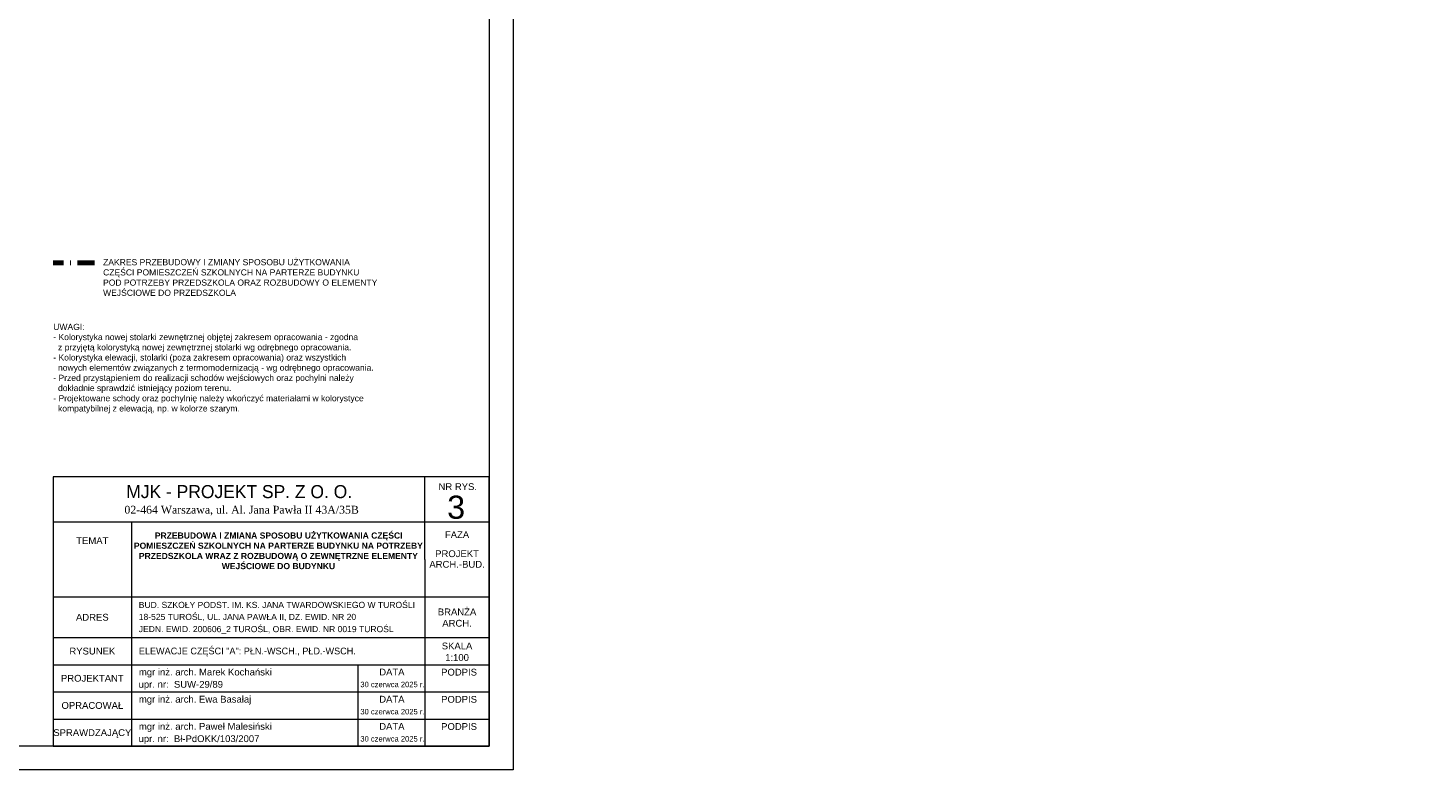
# Model space of a CAD drawing. Header units: millimetres. Extents: x -61343 to 9939, y -6894 to 7453.
# Tile 167 of 255: x -4117 to 4, y -6894 to -4710. Entities that reach past the tile are written whole.
import ezdxf
from ezdxf.enums import TextEntityAlignment as Align

# ---------------------------------------------------------------- set-up
doc = ezdxf.new("R2010")
doc.units = ezdxf.units.MM
doc.header["$MEASUREMENT"] = 0
doc.linetypes.add('Kropki i Kreski', pattern=[920, 500, -200, 20, -200])
doc.layers.add('A_opisy', color=81, linetype='Continuous', lineweight=13)
doc.layers.add('A_zakres opracowania', color=7, linetype='Continuous', lineweight=70, true_color=0xe00038)
doc.styles.add('st1', font='arial.ttf')
doc.styles.get("Standard").update_dxf_attribs({"font": 'arial.ttf'})
doc.styles.add('STIL16', font='arial.ttf')
doc.styles.add('STIL32', font='times.ttf')
doc.styles.add('STIL32_F', font='framd.ttf')

msp = doc.modelspace()

# ---------------------------------------------------------------- linework, layer by layer
at = {"layer": 'A_opisy'}
for p, q in [((-2949.216, -6274.381), (-2949.216, -6031.136)), ((-4042.836, -6164.381), (-2759.216, -6164.381)), ((-3812.836, -6164.381), (-3812.836, -6824.381)), ((-2949.216, -6274.381), (-2949.216, -6824.381)), ((-4042.836, -6384.381), (-2759.216, -6384.381)), ((-4042.836, -6504.381), (-2759.216, -6504.381)), ((-4042.836, -6584.381), (-2759.216, -6584.381)), ((-3146.712, -6584.381), (-3146.712, -6824.381)), ((-4042.836, -6664.381), (-2759.216, -6664.381)), ((-4042.836, -6744.381), (-2759.216, -6744.381))]:
    msp.add_line(p, q, dxfattribs=at)
for points in [[(-8889.216, -2694.381), (-2689.216, -2694.381), (-2689.216, -6894.381), (-8889.216, -6894.381)], [(-8689.216, -2764.381), (-2759.216, -2764.381), (-2759.216, -6824.381), (-8689.216, -6824.381)], [(-4042.836, -6824.381), (-2759.216, -6824.381), (-2759.216, -6031.136), (-4042.836, -6031.136)]]:
    msp.add_lwpolyline(points, close=True, dxfattribs=at)
at = {"layer": 'A_zakres opracowania', "linetype": 'Kropki i Kreski', "ltscale": 0.1}
msp.add_line((-3921.172, -5401.871), (-4042.836, -5401.871), dxfattribs=at)

# ---------------------------------------------------------------- texts
at = {"layer": 'A_opisy'}
for s, height, style, p in [('MJK - PROJEKT SP. Z O. O. ', 38.4, 'STIL32_F', (-3488.396, -6094.137)), ('NR RYS.', 20, 'st1', (-2852.127, -6070.247)), ('3', 68.093, 'st1', (-2856.922, -6154.91)), ('02-464 Warszawa, ul. Al. Jana Pawła II 43A/35B', 23.04, 'STIL32', (-3488.396, -6139.753)), ('30 czerwca 2025 r.', 16, 'st1', (-3044.458, -6650.598)), ('DATA', 20, 'st1', (-3046.074, -6616.069)), ('PODPIS', 20, 'st1', (-2848.288, -6616.377)), ('DATA', 20, 'st1', (-3046.074, -6696.069)), ('PODPIS', 20, 'st1', (-2848.288, -6696.377)), ('30 czerwca 2025 r.', 16, 'st1', (-3044.458, -6730.598)), ('DATA', 20, 'st1', (-3046.074, -6776.069)), ('PODPIS', 20, 'st1', (-2848.288, -6776.377)), ('30 czerwca 2025 r.', 16, 'st1', (-3044.458, -6810.598))]:
    msp.add_text(s, height=height, dxfattribs=dict(at, style=style)).set_placement(p, align=Align.CENTER)
at = {"layer": 'A_opisy', "style": 'st1'}
for s, p in [('TEMAT', (-3927.836, -6219.4)), ('FAZA', (-2854.216, -6201.854)), ('PROJEKT', (-2854.216, -6257.736)), ('ARCH.-BUD.', (-2854.216, -6288.925)), ('BRANŻA', (-2854.216, -6428.988)), ('ADRES', (-3927.836, -6444.748)), ('ARCH.', (-2854.216, -6462.434)), ('RYSUNEK', (-3927.836, -6544.381)), ('SKALA', (-2854.216, -6529.272)), ('1:100', (-2854.216, -6563.302)), ('PROJEKTANT', (-3927.836, -6624.381)), ('OPRACOWAŁ', (-3927.836, -6704.381)), ('SPRAWDZAJĄCY', (-3927.836, -6784.381))]:
    msp.add_text(s, height=20, dxfattribs=at).set_placement(p, align=Align.MIDDLE_CENTER)
at = {"layer": 'A_opisy'}
for s, height, style, p in [('BUD. SZKOŁY PODST. IM. KS. JANA TWARDOWSKIEGO W TUROŚLI', 18, 'STIL16', (-3791.145, -6417.432)), ('JEDN. EWID. 200606_2 TUROŚL, OBR. EWID. NR 0019 TUROŚL', 18, 'STIL16', (-3791.145, -6488.643)), ('18-525 TUROŚL, UL. JANA PAWŁA II, DZ. EWID. NR 20', 18, 'STIL16', (-3791.145, -6452.765)), ('ELEWACJE CZĘŚCI "A": PŁN.-WSCH., PŁD.-WSCH. ', 20, 'STIL32_F', (-3790.819, -6554.089)), ('mgr inż. arch. Marek Kochański', 20, 'st1', (-3790.694, -6616.073)), ('upr. nr:  SUW-29/89', 20, 'st1', (-3791.663, -6652.22)), ('mgr inż. arch. Ewa Basałaj', 20, 'st1', (-3790.694, -6696.073)), ('mgr inż. arch. Paweł Malesiński', 20, 'st1', (-3790.694, -6776.073)), ('upr. nr:  Bł-PdOKK/103/2007', 20, 'st1', (-3791.663, -6812.22))]:
    msp.add_text(s, height=height, dxfattribs=dict(at, style=style)).set_placement(p)
at = {"layer": 'A_opisy', "char_height": 18, "attachment_point": 1}
for s, width, heights, insert in [('ZAKRES PRZEBUDOWY I ZMIANY SPOSOBU UŻYTKOWANIA CZĘŚCI POMIESZCZEŃ SZKOLNYCH NA PARTERZE BUDYNKU POD POTRZEBY PRZEDSZKOLA ORAZ ROZBUDOWY O ELEMENTY WEJŚCIOWE DO PRZEDSZKOLA', 806.73455, [137.169], (-3896.172, -5390.668)), ('UWAGI: \\P- Kolorystyka nowej stolarki zewnętrznej objętej zakresem opracowania - zgodna \\P  z przyjętą kolorystyką nowej zewnętrznej stolarki wg odrębnego opracowania. \\P- Kolorystyka elewacji, stolarki (poza zakresem opracowania) oraz wszystkich \\P  nowych elementów związanych z termomodernizacją - wg odrębnego opracowania.\\P- Przed przystąpieniem do realizacji schodów wejściowych oraz pochylni należy \\P  dokładnie sprawdzić istniejący poziom terenu. \\P- Projektowane schody oraz pochylnię należy wkończyć materiałami w kolorystyce \\P  kompatybilnej z elewacją, np. w kolorze szarym. ', 978.77146, [315.677], (-4042.836, -5581.058))]:
    msp.add_mtext_dynamic_manual_height_columns(s, width=width, gutter_width=12.5, heights=heights, dxfattribs=dict(at, insert=insert))
at = {"layer": 'A_opisy', "insert": (-3812.836, -6195.22), "char_height": 17, "attachment_point": 1, "style": 'st1'}
msp.add_mtext_dynamic_manual_height_columns('\\pi68.939;{\\fArial|b1|i0|c238|p34;\\H1.0588x;PRZEBUDOWA I ZMIANA SPOSOBU UŻYTKOWANIA CZĘŚCI \\P\\pi7.3216;POMIESZCZEŃ SZKOLNYCH NA PARTERZE BUDYNKU NA POTRZEBY \\P\\pi22.031;PRZEDSZKOLA WRAZ Z ROZBUDOWĄ O ZEWNĘTRZNE ELEMENTY \\P\\pi265.91;WEJŚCIOWE DO BUDYNKU}', width=863.62032, gutter_width=96.285, heights=[189.161], dxfattribs=at)

doc.saveas('drawing.dxf')
